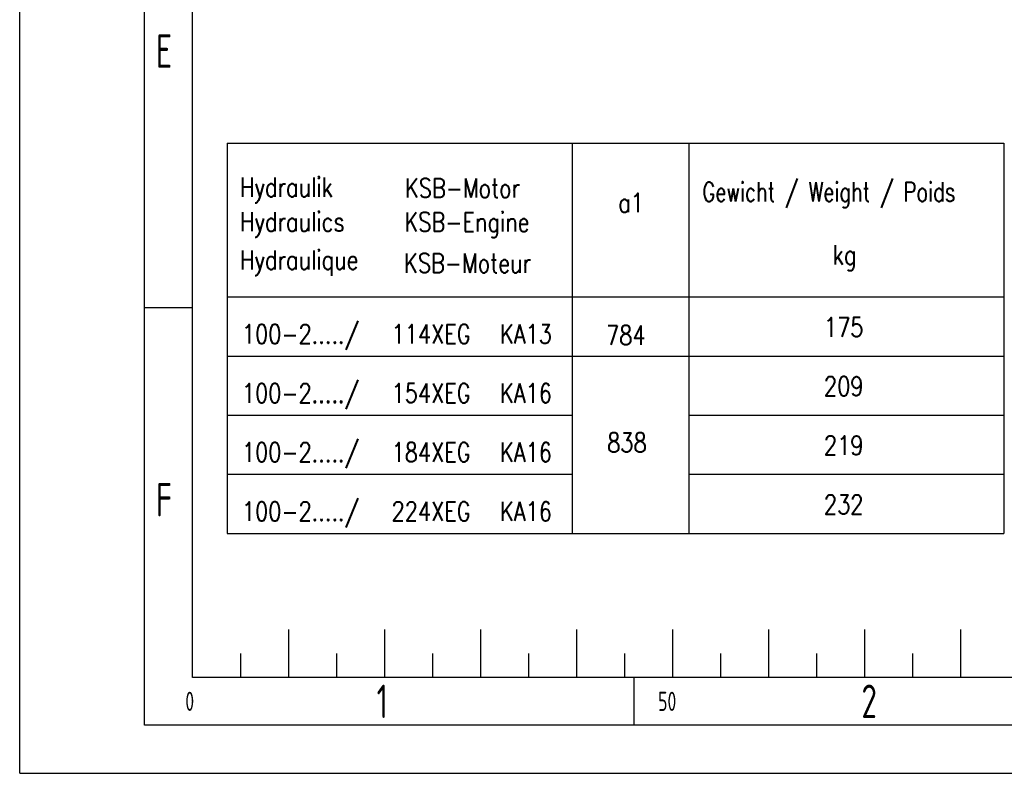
# Model space of a CAD drawing. Header units: millimetres. Extents: x 0 to 8400, y 0 to 5940.
# Tile 1 of 51: x 0 to 2051, y 0 to 1570. Entities that reach past the tile are written whole.
import ezdxf

# ---------------------------------------------------------------- set-up
doc = ezdxf.new("R2010")
doc.units = ezdxf.units.MM
doc.header["$LTSCALE"] = 20
doc.layers.get('0').update_dxf_attribs({"linetype": 'CONTINUOUS'})
for name, color, linetype in [('01-LINIE-025', 1, 'CONTINUOUS'), ('02-LINIE-035', 2, 'CONTINUOUS'), ('10-TEXT-025', 1, 'CONTINUOUS'), ('11-TEXT-035', 2, 'CONTINUOUS'), ('KSB-BLATTRAND', 2, 'CONTINUOUS')]:
    doc.layers.add(name, color=color, linetype=linetype)
doc.styles.add('ROMANS', font='romans', dxfattribs={"width": 0.8})
doc.styles.get("Standard").update_dxf_attribs({"font": 'ISOCP.SHX'})

# ---------------------------------------------------------------- blocks, each defined once
blk = doc.blocks.new('Rahmen_A3')
at = {"color": 1, "ltscale": 150}
for p, q in [((0, 0), (0, 297)), ((18, 10), (18, 287)), ((18, 48.5), (13, 48.5)), ((28, 15), (28, 10)), ((28, 15), (28, 10)), ((38, 15), (38, 10)), ((48, 15), (48, 10)), ((58, 15), (58, 10)), ((68, 15), (68, 10)), ((78, 15), (78, 10)), ((88, 15), (88, 10)), ((98, 15), (98, 10)), ((23, 12.5), (23, 10)), ((23, 12.5), (23, 10)), ((33, 12.5), (33, 10)), ((43, 12.5), (43, 10)), ((53, 12.5), (53, 10)), ((63, 12.5), (63, 10)), ((73, 12.5), (73, 10)), ((83, 12.5), (83, 10)), ((93, 12.5), (93, 10)), ((410, 10), (18, 10)), ((64, 5), (64, 10)), ((0, 0), (420, 0))]:
    blk.add_line(p, q, dxfattribs=at)
at = {"color": 3, "ltscale": 150}
for p, q in [((13, 5), (13, 292)), ((415, 5), (13, 5))]:
    blk.add_line(p, q, dxfattribs=at)
at = {"color": 1, "ltscale": 150, "width": 0.75}
for s, height, p in [('E', 3.5, (14.1875, 73.5)), ('F', 3.5, (14.1875, 26.75)), ('1', 3.5, (37.1875, 5.75)), ('2', 3.5, (87.6875, 5.75)), ('0', 2, (17.25, 6.5)), ('50', 2, (66.5, 6.5))]:
    blk.add_text(s, height=height, dxfattribs=at).set_placement(p)

msp = doc.modelspace()

# ---------------------------------------------------------------- linework, layer by layer
at = {"layer": '01-LINIE-025'}
for p, q in [((432.4, 869.6), (1394.1, 869.6)), ((1394.1, 869.6), (2050.1, 869.6)), ((432.4, 746.4), (1150.8, 746.4)), ((1394.1, 746.4), (2050.1, 746.4)), ((432.4, 623.2), (1150.8, 623.2)), ((1394.1, 623.2), (2050.1, 623.2))]:
    msp.add_line(p, q, dxfattribs=at)
at = {"layer": '02-LINIE-035'}
for p, q in [((432.4, 1313), (432.4, 500)), ((432.4, 1313), (2050.1, 1313)), ((1150.8, 1313), (1150.8, 500)), ((1394.1, 1313), (1394.1, 500)), ((1394.1, 1313), (1394.1, 500)), ((2050.1, 1313), (2050.1, 500)), ((432.4, 992.8), (2050.1, 992.8)), ((432.4, 500), (1394.1, 500)), ((1394.1, 500), (2050.1, 500))]:
    msp.add_line(p, q, dxfattribs=at)

# ---------------------------------------------------------------- block references
at = {"layer": 'KSB-BLATTRAND', "xscale": 20, "yscale": 20, "zscale": 20}
msp.add_blockref('Rahmen_A3', (0, 0), dxfattribs=at)

# ---------------------------------------------------------------- texts
at = {"layer": '02-LINIE-035', "style": 'ROMANS', "width": 0.75}
msp.add_text('Gewicht / Weight / Poids', height=40, dxfattribs=at).set_placement((1422.2, 1191.7))
at = {"layer": '10-TEXT-025', "style": 'ROMANS', "width": 0.8}
for s, p in [('175', (1675.8, 909.9)), ('100-2...../', (463, 895.5)), ('114XEG', (774.8, 895.5)), ('KA13', (1000.5, 895.5)), ('784', (1221.7, 893.2)), ('209', (1675.8, 786.7)), ('100-2...../', (463, 772.3)), ('154XEG', (774.8, 772.3)), ('KA16', (1000.5, 772.3)), ('838', (1224, 669.2)), ('219', (1675.8, 663.5)), ('100-2...../', (463, 649.1)), ('184XEG', (774.8, 649.1)), ('KA16', (1000.5, 649.1)), ('232', (1675.8, 540.3)), ('100-2...../', (463, 525.9)), ('224XEG', (774.8, 525.9)), ('KA16', (1000.5, 525.9))]:
    msp.add_text(s, height=40, dxfattribs=at).set_placement(p)
at = {"layer": '11-TEXT-035', "style": 'ROMANS', "width": 0.8}
for s, p in [('Hydraulik', (458.9, 1201.5)), ('KSB-Motor', (802.6, 1199.6)), ('a1', (1247, 1169.2)), ('Hydraulics', (458.9, 1129.6)), ('KSB-Engine', (801.7, 1128.9)), ('Hydraulique', (458.9, 1049.8)), ('kg', (1693.8, 1060.5)), ('KSB-Moteur', (800.7, 1043.2))]:
    msp.add_text(s, height=40, dxfattribs=at).set_placement(p)

doc.saveas('drawing.dxf')
